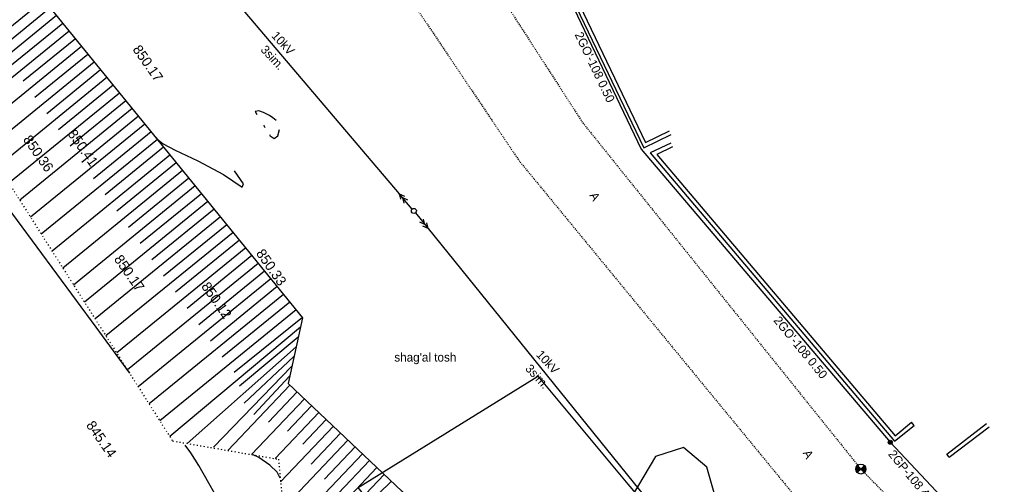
# Model space of a CAD drawing. Header units: millimetres. Extents: x 405709 to 406552, y 4254722 to 4255885.
# Tile 46 of 48: x 405759 to 405857, y 4255763 to 4255810. Entities that reach past the tile are written whole.
import ezdxf

# ---------------------------------------------------------------- set-up
doc = ezdxf.new("R2010")
doc.units = ezdxf.units.MM
doc.header["$LTSCALE"] = 0.5
for name, pattern in [('CONTI', [0]), ('Д_ТРОТ_ТРУБА', [3, 1.5, -1.5]), ('ДОРОГИ_СТРОЯЩ', [9, 8, -1]), ('Контура низ откосов  Штриховая 0.1-0.5 - - - - - - -', [0.6, 0.1, -0.5])]:
    doc.linetypes.add(name, pattern=pattern)
for name, color, linetype in [('(003) Пункты', 7, 'Continuous'), ('(007) Здания', 7, 'Continuous'), ('(013) Газопровод', 30, 'ИК_Газопровод -------г--------'), ('(022) Возд. Линии', 7, 'Continuous'), ('(025) Дорога', 7, 'Continuous'), ('(031) Горизонтали', 42, 'Continuous'), ('(037) Контуры', 7, 'Continuous'), ('(040) Ограда', 7, 'Continuous'), ('PI_OTDEFAULT', 172, 'CONTI')]:
    doc.layers.add(name, color=color, linetype=linetype)
doc.styles.add('BM-431', font='txt')
doc.styles.add('S', font='txtwr', dxfattribs={"oblique": 15})
doc.styles.get("Standard").update_dxf_attribs({"font": 'arial.ttf'})
doc.linetypes.add('GAZ_VOZDUSH', pattern='A,1,-2,["~",Standard,S=3,R=0,X=-1.5,Y=-1.5],-1,10', length=14)
doc.linetypes.add('ИК_Газопровод -------г--------', pattern='A,9,-0.6,["Г",Standard,S=1.2,R=0,X=0,Y=-0.6],-1.2', length=10.8)
doc.linetypes.add('ОГРАДА_ДЕР', pattern='A,2.5,["|",Standard,S=0.8,R=0,X=0,Y=-0.8],2.5', length=5)

# ---------------------------------------------------------------- blocks, each defined once
blk = doc.blocks.new('мет.опора газа_1')
at = {"layer": '(013) Газопровод', "linetype": 'ByBlock', "lineweight": -2}
h = blk.add_hatch(color=0, dxfattribs=at)
h.dxf.hatch_style = 1
h.paths.add_polyline_path([(-0.2, 0, 1), (0.2, 0, 1)])
at = {"layer": '(013) Газопровод', "color": 0, "linetype": 'ByBlock', "lineweight": -2}
blk.add_circle((0, 0), 0.2, dxfattribs=at)
blk = doc.blocks.new('strela1')
at = {"layer": '(022) Возд. Линии'}
for p, q in [((-2, 0), (-1.5, 0.25)), ((0, 0), (-2, 0)), ((-2, 0), (-1.5, -0.25)), ((-1.5, 0), (-1, 0.25)), ((-1.5, 0), (-1, -0.25))]:
    blk.add_line(p, q, dxfattribs=at)
blk = doc.blocks.new('strela2')
at = {"layer": '(022) Возд. Линии'}
for p, q in [((0, 0), (2, 0)), ((1.5, 0), (1, 0.25)), ((1.5, 0), (1, -0.25)), ((2, 0), (1.5, 0.25)), ((2, 0), (1.5, -0.25))]:
    blk.add_line(p, q, dxfattribs=at)
blk = doc.blocks.new('STOLB')
at = {"layer": '(022) Возд. Линии'}
blk.add_circle((0, 0), 0.25, dxfattribs=at)
blk = doc.blocks.new('I00110')
h = blk.add_hatch(color=7)
edge = h.paths.add_edge_path()
edge.add_line((0, 0), (-0.71, 0.71))
edge.add_arc((0, 0), 1, 135, 225)
edge.add_line((-0.71, -0.71), (0, 0))
edge = h.paths.add_edge_path()
edge.add_line((0, 0), (0.71, -0.71))
edge.add_arc((0, 0), 1, 315, 405)
edge.add_line((0.71, 0.71), (0, 0))
at = {"color": 7}
for points in [[(0, 0), (-0.71, 0.71, 0.414214), (-0.71, -0.71)], [(0, 0), (0.71, -0.71, 0.414214), (0.71, 0.71)]]:
    blk.add_lwpolyline(points, format="xyb", close=True, dxfattribs=at)
blk.add_lwpolyline([(0.02, 0), (0.02, 0)], dxfattribs=at)
blk.add_circle((0, 0), 1)
at = {"color": 4, "linetype": 'Continuous', "style": 'S', "oblique": 15}
blk.add_attdef('G', (1.38, 0.22), '', height=2, dxfattribs=at)
at = {"color": 4, "style": 'S', "oblique": 15}
blk.add_attdef('Z', (1.48, -2.3), '', height=2, dxfattribs=at)

msp = doc.modelspace()

# ---------------------------------------------------------------- linework, layer by layer
at = {"layer": '(007) Здания'}
for points in [[(405732.65, 4255844.088), (405755.177, 4255819.039), (405786.937, 4255780.059), (405785.477, 4255773.499), (405796.857, 4255762.719), (405796.857, 4255762.719), (405803.687, 4255754.159), (405803.687, 4255754.159), (405822.447, 4255731.189), (405845.927, 4255708.509), (405845.927, 4255708.509), (405850.217, 4255700.239), (405850.217, 4255700.239), (405848.987, 4255691.999), (405853.167, 4255681.369), (405869.407, 4255662.639)], [(405848.117, 4255769.299), (405847.863, 4255769.608)]]:
    msp.add_lwpolyline(points, dxfattribs=at)
at = {"layer": '(007) Здания', "color": 1, "linetype": 'Continuous', "elevation": 611.801}
msp.add_lwpolyline([(405822.536, 4255725.129), (405821.377, 4255726.588), (405802.398, 4255750.64), (405792.493, 4255763.077), (405810.109, 4255773.989), (405810.464, 4255774.204), (405819.47, 4255763.426), (405833.911, 4255746.466), (405835.506, 4255744.69), (405840.601, 4255738.872), (405841.173, 4255738.177), (405848.246, 4255729.789), (405848.554, 4255729.34), (405829.662, 4255715.904), (405829.607, 4255715.866), (405828.355, 4255717.544)], close=True, dxfattribs=at)
at = {"layer": '(013) Газопровод', "linetype": 'GAZ_VOZDUSH', "ltscale": 0.1, "flags": 128}
msp.add_lwpolyline([(405795.032, 4255855.358), (405794.965, 4255851.089), (405820.825, 4255796.919), (405845.737, 4255767.599), (405853.407, 4255759.449), (405874.177, 4255735.379), (405882.957, 4255723.389), (405901.149, 4255702.244), (405920.913, 4255680.446), (405929.377, 4255670.519), (405950.6, 4255645.324), (405988.506, 4255596.321), (406006.917, 4255570.939), (406043.149, 4255533.409), (406106.987, 4255462.669), (406127.107, 4255440.509), (406140.447, 4255362.659), (406150.767, 4255332.259), (406131.037, 4255325.589), (406156.057, 4255257.255), (406178.567, 4255199.289), (406192.407, 4255173.249), (406214.317, 4255146.799), (406218.807, 4255141.039), (406251.337, 4255103.819), (406291.847, 4255054.699), (406335.567, 4255005.629), (406337.087, 4255003.969), (406368.267, 4254969.819), (406407.117, 4254927.019), (406445.967, 4254886.799), (406445.967, 4254886.799), (406470.207, 4254860.189), (406472.017, 4254861.829), (406531.407, 4254800.609), (406536.733, 4254795.119)], dxfattribs=at)
at = {"layer": '(022) Возд. Линии'}
for points, elevation in [([(405771.905, 4255821.543), (405796.61, 4255792.464)], 611.702), ([(405799.484, 4255788.998), (405821.992, 4255761.188)], 611.606)]:
    msp.add_lwpolyline(points, dxfattribs=dict(at, elevation=elevation))
at = {"layer": '(025) Дорога', "linetype": 'Д_ТРОТ_ТРУБА', "ltscale": 0.1, "flags": 128}
for points in [[(405782.714, 4255860.237), (405783.467, 4255854.009), (405787.357, 4255836.299), (405796.387, 4255813.919), (405808.627, 4255795.739), (405843.717, 4255753.069), (405862.857, 4255731.199), (405891.097, 4255699.229), (405914.157, 4255672.749), (405943.537, 4255638.219), (405980.327, 4255590.229), (406010.067, 4255552.289), (406064.577, 4255491.749), (406108.757, 4255440.899), (406113.177, 4255434.059), (406118.117, 4255421.019), (406120.847, 4255408.439), (406126.977, 4255365.989), (406137.207, 4255327.489), (406160.857, 4255259.219), (406178.707, 4255213.809), (406200.097, 4255174.459), (406222.737, 4255145.749), (406254.787, 4255104.899), (406294.707, 4255057.739), (406338.637, 4255007.089), (406369.807, 4254978.529), (406414.237, 4254934.909), (406453.887, 4254898.609), (406488.527, 4254862.469), (406540.017, 4254812.339), (406547.477, 4254805.076)], [(405792.411, 4255859.925), (405792.617, 4255857.579), (405794.347, 4255837.839), (405802.997, 4255818.099), (405814.957, 4255799.589), (405842.787, 4255764.929), (405849.207, 4255758.389), (405869.347, 4255735.769), (405896.647, 4255703.709), (405919.567, 4255678.089), (405948.627, 4255643.749), (405986.027, 4255594.959), (406015.497, 4255556.649), (406069.887, 4255496.469), (406113.847, 4255444.769), (406118.737, 4255436.369), (406128.097, 4255410.099), (406133.827, 4255367.759), (406143.437, 4255331.109), (406167.007, 4255262.319), (406185.657, 4255218.649), (406206.367, 4255178.479), (406227.337, 4255150.259), (406260.627, 4255109.139), (406299.967, 4255062.749), (406343.977, 4255012.439), (406373.417, 4254985.149), (406419.047, 4254940.389), (406457.257, 4254905.719), (406493.927, 4254868.269), (406544.007, 4254818.779), (406552.146, 4254810.736)]]:
    msp.add_lwpolyline(points, dxfattribs=at)
at = {"layer": '(031) Горизонтали'}
for points in [[(405769.634, 4255774.503, 607), (405766.277, 4255779.129, 607), (405758.417, 4255789.799, 607), (405750.607, 4255800.349, 607), (405745.897, 4255806.709, 607), (405743.797, 4255809.549, 607)], [(405784.287, 4255799.789, 611.5), (405783.967, 4255800.079, 611.5), (405783.617, 4255800.309, 611.5), (405783.037, 4255800.609, 611.5), (405782.557, 4255800.779, 611.5), (405782.197, 4255800.709, 611.5), (405782.365, 4255800.415, 611.5)], [(405783.047, 4255799.319, 611.5), (405783.107, 4255799.209, 611.5), (405783.177, 4255799.089, 611.5)], [(405783.636, 4255798.386, 611.5), (405783.707, 4255798.279, 611.5), (405784.097, 4255797.999, 611.5), (405784.457, 4255798.279, 611.5), (405784.627, 4255798.909, 611.5)], [(405772.278, 4255798.051, 613.5), (405772.357, 4255797.969, 613.5), (405772.987, 4255797.459, 613.5), (405774.187, 4255796.829, 613.5), (405776.457, 4255795.779, 613.5), (405779.037, 4255794.399, 613.5), (405780.887, 4255793.129, 613.5), (405781.037, 4255793.449, 613.5), (405780.133, 4255794.758, 613.5)], [(405782.907, 4255753.849, 607), (405781.567, 4255756.219, 607), (405779.137, 4255760.739, 607), (405776.567, 4255765.289, 607), (405775.747, 4255766.559, 607), (405775.177, 4255767.299, 607)], [(405784.707, 4255764.019, 607.5), (405784.377, 4255764.609, 607.5), (405783.657, 4255765.299, 607.5), (405782.557, 4255766.069, 607.5), (405781.997, 4255766.346, 607.5)], [(405836.517, 4255720.289, 611.5), (405835.627, 4255723.059, 611.5), (405834.687, 4255725.919, 611.5), (405833.897, 4255728.349, 611.5), (405833.347, 4255730.209, 611.5), (405833.027, 4255731.749, 611.5), (405832.747, 4255733.909, 611.5), (405832.327, 4255737.349, 611.5), (405831.877, 4255741.049, 611.5), (405831.537, 4255743.939, 611.5), (405831.167, 4255746.649, 611.5), (405830.647, 4255749.929, 611.5), (405830.097, 4255753.299, 611.5), (405829.597, 4255756.349, 611.5), (405828.817, 4255760.119, 611.5), (405827.387, 4255765.119, 611.5), (405825.06, 4255767.088, 611.5), (405822.257, 4255766.179, 611.5), (405819.907, 4255762.249, 611.5), (405819.047, 4255759.589, 611.5), (405818.527, 4255757.949, 611.5), (405818.217, 4255757.519, 611.5), (405817.817, 4255757.089, 611.5)]]:
    msp.add_polyline3d(points, dxfattribs=at)
at = {"layer": '(037) Контуры', "linetype": 'Контура низ откосов  Штриховая 0.1-0.5 - - - - - - -'}
msp.add_lwpolyline([(405726.96, 4255839.418), (405745.517, 4255812.499), (405773.927, 4255767.739), (405784.527, 4255765.909), (405784.887, 4255762.029), (405813.747, 4255730.419), (405835.207, 4255703.079), (405841.327, 4255697.289), (405848.827, 4255677.499), (405868.127, 4255655.239), (405880.507, 4255644.009), (405879.947, 4255636.999), (405944.537, 4255555.459), (406030.497, 4255451.909), (406057.857, 4255411.099), (406087.337, 4255361.839)], dxfattribs=at)
at = {"layer": '(040) Ограда', "elevation": 612.456, "flags": 128}
msp.add_lwpolyline([(405795.347, 4255855.289), (405795.187, 4255851.039), (405821.067, 4255797.069), (405823.818, 4255798.388)], dxfattribs=at)
at = {"layer": '(040) Ограда', "linetype": 'ОГРАДА_ДЕР', "flags": 128}
for points, elevation in [([(405795.747, 4255855.274), (405795.59, 4255851.123), (405821.255, 4255797.603), (405823.645, 4255798.749)], 612.456), ([(405851.384, 4255766.417), (405855.376, 4255769.471)], 611.817), ([(405851.627, 4255766.099), (405851.384, 4255766.417)], 611.817)]:
    msp.add_lwpolyline(points, dxfattribs=dict(at, elevation=elevation))
at = {"layer": '(040) Ограда', "flags": 128}
msp.add_lwpolyline([(405823.783, 4255797.518), (405821.727, 4255796.549), (405846.167, 4255767.699), (405848.117, 4255769.299)], dxfattribs=at)
at = {"layer": '(040) Ограда', "linetype": 'ОГРАДА_ДЕР', "flags": 128}
msp.add_lwpolyline([(405823.953, 4255797.156), (405822.369, 4255796.41), (405846.218, 4255768.258), (405847.863, 4255769.608)], dxfattribs=at)
at = {"layer": '(040) Ограда', "linetype": 'ByBlock', "elevation": 611.817, "flags": 128}
msp.add_lwpolyline([(405851.627, 4255766.099), (405855.619, 4255769.153)], dxfattribs=at)
for p, q in [((405761.041, 4255811.842), (405751.083, 4255803.729)), ((405761.672, 4255811.067), (405756.647, 4255806.973)), ((405762.303, 4255810.293), (405752.162, 4255802.03)), ((405763.566, 4255808.743), (405753.241, 4255800.33)), ((405762.935, 4255809.518), (405757.818, 4255805.349)), ((405764.197, 4255807.968), (405758.989, 4255803.725)), ((405764.828, 4255807.194), (405754.319, 4255798.631)), ((405765.46, 4255806.419), (405760.159, 4255802.1)), ((405766.091, 4255805.644), (405755.398, 4255796.932)), ((405766.722, 4255804.869), (405761.33, 4255800.476)), ((405767.353, 4255804.095), (405756.476, 4255795.232)), ((405767.985, 4255803.32), (405762.5, 4255798.851)), ((405768.616, 4255802.545), (405757.555, 4255793.533)), ((405769.878, 4255800.996), (405758.634, 4255791.834)), ((405769.247, 4255801.77), (405763.671, 4255797.227)), ((405770.509, 4255800.221), (405764.841, 4255795.603)), ((405771.141, 4255799.446), (405759.712, 4255790.135)), ((405772.403, 4255797.897), (405760.791, 4255788.435)), ((405771.772, 4255798.672), (405766.012, 4255793.978)), ((405773.034, 4255797.122), (405767.182, 4255792.354)), ((405773.666, 4255796.347), (405761.869, 4255786.736)), ((405774.297, 4255795.573), (405768.353, 4255790.729)), ((405774.928, 4255794.798), (405762.948, 4255785.037)), ((405775.559, 4255794.023), (405769.523, 4255789.105)), ((405776.191, 4255793.248), (405764.026, 4255783.337)), ((405776.822, 4255792.474), (405770.694, 4255787.481)), ((405777.453, 4255791.699), (405765.105, 4255781.638)), ((405778.716, 4255790.149), (405766.184, 4255779.939)), ((405778.084, 4255790.924), (405771.864, 4255785.856)), ((405779.347, 4255789.375), (405773.035, 4255784.232)), ((405779.978, 4255788.6), (405767.262, 4255778.239)), ((405781.24, 4255787.05), (405768.341, 4255776.54)), ((405780.609, 4255787.825), (405774.205, 4255782.607)), ((405781.872, 4255786.276), (405775.376, 4255780.983)), ((405782.503, 4255785.501), (405769.419, 4255774.841)), ((405783.134, 4255784.726), (405776.546, 4255779.359)), ((405783.765, 4255783.952), (405770.498, 4255773.141)), ((405784.397, 4255783.177), (405777.717, 4255777.734)), ((405785.028, 4255782.402), (405771.577, 4255771.442)), ((405785.659, 4255781.627), (405778.887, 4255776.11)), ((405786.29, 4255780.853), (405772.655, 4255769.743)), ((405786.922, 4255780.078), (405780.086, 4255774.591)), ((405786.725, 4255779.107), (405773.642, 4255768.196)), ((405786.508, 4255778.132), (405780.637, 4255773.224)), ((405786.291, 4255777.156), (405775.385, 4255767.498)), ((405786.074, 4255776.181), (405781.088, 4255771.513)), ((405785.857, 4255775.205), (405778.03, 4255767.105)), ((405785.64, 4255774.23), (405782.061, 4255770.393)), ((405785.659, 4255773.327), (405779.461, 4255766.784)), ((405786.384, 4255772.639), (405783.514, 4255769.609)), ((405787.11, 4255771.952), (405781.827, 4255766.375)), ((405788.561, 4255770.578), (405784.193, 4255765.967)), ((405787.835, 4255771.265), (405785.423, 4255768.718)), ((405789.286, 4255769.89), (405786.951, 4255767.425)), ((405790.012, 4255769.203), (405784.738, 4255763.636)), ((405790.737, 4255768.516), (405787.799, 4255765.414)), ((405791.463, 4255767.829), (405785.418, 4255761.447)), ((405792.914, 4255766.454), (405786.769, 4255759.967)), ((405792.188, 4255767.141), (405789.141, 4255763.924)), ((405793.639, 4255765.767), (405790.542, 4255762.497)), ((405794.365, 4255765.08), (405788.12, 4255758.488)), ((405795.09, 4255764.392), (405791.943, 4255761.07)), ((405795.816, 4255763.705), (405789.283, 4255757.393))]:
    msp.add_line(p, q)

# ---------------------------------------------------------------- block references
at = {"layer": '(003) Пункты', "xscale": 0.5, "yscale": 0.5, "zscale": 0.5}
msp.add_blockref('I00110', (405842.787, 4255764.929), dxfattribs=at)
at = {"layer": '(013) Газопровод', "color": 7, "linetype": 'ByBlock'}
msp.add_blockref('мет.опора газа_1', (405845.737, 4255767.599), dxfattribs=at)
at = {"layer": '(022) Возд. Линии'}
for name, p, rotation in [('strela2', (405797.905, 4255790.94, 611.606), 130.3507192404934), ('STOLB', (405798.067, 4255790.749, 611.606), 130.3507192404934), ('strela1', (405798.226, 4255790.553, 611.606), 128.9841525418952)]:
    msp.add_blockref(name, p, dxfattribs=dict(at, rotation=rotation))

# ---------------------------------------------------------------- texts
at = {"layer": '(013) Газопровод', "color": 0, "linetype": 'Continuous', "style": 'BM-431'}
for s, rotation, p in [("2GO'-108 0.50", 295.5187, (405814.136, 4255808.399)), ("2GO'-108 0.50", 309.35073, (405834.003, 4255779.771)), ('2GP-108 4.50', 309.35073, (405845.478, 4255766.386))]:
    msp.add_text(s, height=0.875, rotation=rotation, dxfattribs=at).set_placement(p)
at = {"layer": '(022) Возд. Линии', "style": 'BM-431'}
for s, p in [('10kV', (405783.762, 4255808.224, 1223.508)), ('3sim.', (405782.671, 4255806.828, 1223.508)), ('10kV', (405810.242, 4255776.314, 1223.412)), ('3sim.', (405809.151, 4255774.918, 1223.412))]:
    msp.add_text(s, height=0.875, rotation=312.83358, dxfattribs=at).set_placement(p)
at = {"layer": '(025) Дорога', "linetype": 'ДОРОГИ_СТРОЯЩ', "style": 'BM-431'}
for p in [(405815.61, 4255792.321), (405836.953, 4255766.531)]:
    msp.add_text('A', height=0.875, rotation=299.39084, dxfattribs=at).set_placement(p)
at = {"layer": '(037) Контуры', "color": 0, "linetype": 'ByBlock', "style": 'BM-431'}
msp.add_text("shag'al tosh", height=0.875, dxfattribs=at).set_placement((405796.111, 4255775.677))
at = {"layer": 'PI_OTDEFAULT', "color": 250, "ltscale": 3, "style": 'BM-431'}
for s, p in [('850.17', (405769.878, 4255806.911)), ('850.41', (405763.378, 4255798.461)), ('850.36', (405758.918, 4255797.891)), ('850.17', (405768.018, 4255785.921)), ('850.33', (405782.228, 4255786.501)), ('850.12', (405776.748, 4255783.201)), ('845.14', (405765.228, 4255769.311))]:
    msp.add_text(s, height=1, rotation=305, dxfattribs=at).set_placement(p)

doc.saveas('drawing.dxf')
